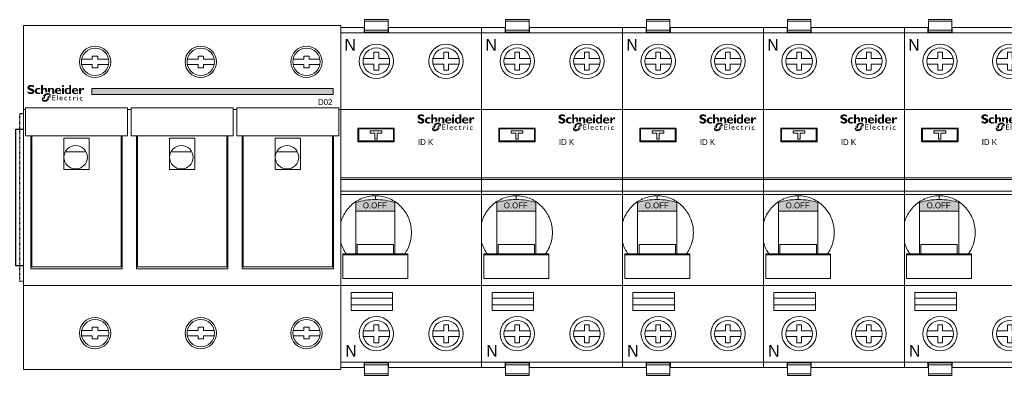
# Model space of a CAD drawing. Header units: millimetres. Extents: x 53896 to 55996, y -16755 to -13785.
# Tile 5 of 24: x 54168 to 54420, y -15260 to -15169. Entities that reach past the tile are written whole.
import ezdxf
from ezdxf.enums import TextEntityAlignment as Align

# ---------------------------------------------------------------- set-up
doc = ezdxf.new("R2010")
doc.units = ezdxf.units.MM
doc.header["$MEASUREMENT"] = 0
doc.linetypes.add('POINTILLE', pattern=[0.2, 0.06, -0.14])
for name, color, linetype, lineweight in [('2DE_OBJ_Schneider-Apparatus', 7, 'Continuous', 18), ('2DE_OBJ_Schneider-Devices', 7, 'Continuous', 18), ('2DE_OBJ_Schneider-Logo', 112, 'Continuous', 0)]:
    doc.layers.add(name, color=color, linetype=linetype, lineweight=lineweight)
for name, color, linetype in [('CP_WIPEOUT', 254, 'Continuous'), ('LAYER1', 7, 'Continuous'), ('LAYER13', 7, 'Continuous'), ('LAYER19', 7, 'Continuous'), ('LAYER9', 7, 'Continuous')]:
    doc.layers.add(name, color=color, linetype=linetype)
doc.styles.add('CP_ATTR', font='arial.ttf')

# ---------------------------------------------------------------- blocks, each defined once
blk = doc.blocks.new('SYMBOLE_G')
at = {"layer": 'LAYER9', "color": 7, "width": 0.75}
blk.add_text('25', height=8, dxfattribs=at).set_placement((91, -1263), align=Align.CENTER)
blk = doc.blocks.new('__EDIGRA2__3468_G')
at = {"layer": 'LAYER13', "color": 7}
blk.add_lwpolyline([(35, -57), (467, -57), (467, -92), (35, -92)], close=True, dxfattribs=at)
at = {"layer": 'LAYER19', "color": 253, "linetype": 'POINTILLE'}
blk.add_lwpolyline([(36, -53), (468, -53), (468, -96), (36, -96)], close=True, dxfattribs=at)
blk = doc.blocks.new('Logo Schneider_2009')
for points in [[(1.62, 8.12), (1.87, 8.01), (2.17, 7.9), (2.51, 7.77), (2.73, 7.68), (2.98, 7.54), (3.16, 7.4), (3.26, 7.26), (3.3, 7.1), (3.29, 7.04), (3.24, 6.86), (3.13, 6.73), (2.95, 6.63), (2.72, 6.57), (2.41, 6.55), (2.37, 6.55), (2.18, 6.56), (1.97, 6.59), (1.76, 6.64), (1.55, 6.71), (1.32, 6.79), (1.09, 6.9), (0.85, 7.02), (0.61, 7.16), (0.36, 7.32), (0.36, 6.02), (0.45, 5.97), (0.69, 5.86), (0.93, 5.76), (1.16, 5.67), (1.4, 5.6), (1.63, 5.54), (1.86, 5.49), (2.08, 5.46), (2.31, 5.44), (2.53, 5.43), (2.63, 5.43), (2.89, 5.45), (3.15, 5.48), (3.38, 5.53), (3.61, 5.6), (3.82, 5.69), (4.02, 5.8), (4.2, 5.92), (4.3, 6), (4.47, 6.17), (4.6, 6.35), (4.71, 6.55), (4.79, 6.77), (4.83, 7.01), (4.85, 7.26), (4.84, 7.35), (4.82, 7.58), (4.76, 7.8), (4.68, 8.01), (4.56, 8.2), (4.42, 8.38), (4.25, 8.55), (4.04, 8.71), (3.98, 8.75), (3.84, 8.82), (3.67, 8.9), (3.45, 9), (3.2, 9.11), (2.9, 9.23), (2.57, 9.36), (2.35, 9.45), (2.1, 9.58), (1.91, 9.72), (1.8, 9.86), (1.77, 10.01), (1.77, 10.04), (1.82, 10.21), (1.93, 10.33), (2.11, 10.42), (2.36, 10.48), (2.67, 10.5), (2.7, 10.49), (2.88, 10.49), (3.07, 10.46), (3.28, 10.42), (3.51, 10.36), (3.75, 10.28), (4.01, 10.19), (4.28, 10.09), (4.57, 9.97), (4.57, 11.12), (4.4, 11.19), (4.16, 11.29), (3.91, 11.37), (3.67, 11.44), (3.44, 11.5), (3.2, 11.54), (2.97, 11.57), (2.75, 11.59), (2.53, 11.59), (2.44, 11.59), (2.17, 11.58), (1.91, 11.55), (1.67, 11.5), (1.45, 11.43), (1.24, 11.35), (1.05, 11.24), (0.87, 11.12), (0.83, 11.1), (0.65, 10.93), (0.5, 10.75), (0.39, 10.56), (0.3, 10.34), (0.25, 10.11), (0.24, 9.87), (0.24, 9.79), (0.26, 9.55), (0.32, 9.32), (0.4, 9.11), (0.51, 8.91), (0.65, 8.73), (0.82, 8.57), (1.02, 8.42), (1.09, 8.37), (1.22, 8.3), (1.4, 8.22)], [(8.85, 6.63), (8.6, 6.54), (8.33, 6.46), (8.09, 6.4), (7.89, 6.37), (7.71, 6.35), (7.69, 6.35), (7.44, 6.38), (7.21, 6.44), (7, 6.54), (6.83, 6.69), (6.68, 6.86), (6.58, 7.06), (6.51, 7.29), (6.49, 7.55), (6.51, 7.77), (6.55, 7.99), (6.63, 8.18), (6.73, 8.34), (6.87, 8.48), (7.04, 8.58), (7.25, 8.65), (7.48, 8.7), (7.75, 8.71), (7.86, 8.71), (8.1, 8.68), (8.33, 8.62), (8.56, 8.54), (8.79, 8.43), (8.79, 9.4), (8.62, 9.45), (8.38, 9.52), (8.13, 9.58), (7.9, 9.62), (7.66, 9.64), (7.44, 9.65), (7.28, 9.65), (7.03, 9.63), (6.79, 9.58), (6.56, 9.52), (6.34, 9.44), (6.14, 9.33), (5.95, 9.21), (5.77, 9.06), (5.73, 9.03), (5.57, 8.86), (5.43, 8.67), (5.32, 8.47), (5.23, 8.26), (5.17, 8.03), (5.13, 7.79), (5.12, 7.53), (5.12, 7.49), (5.14, 7.24), (5.18, 7), (5.25, 6.77), (5.34, 6.56), (5.46, 6.37), (5.6, 6.19), (5.77, 6.02), (5.89, 5.92), (6.07, 5.8), (6.27, 5.69), (6.48, 5.61), (6.71, 5.54), (6.95, 5.49), (7.2, 5.46), (7.47, 5.45), (7.65, 5.46), (7.87, 5.48), (8.1, 5.51), (8.34, 5.57), (8.59, 5.64), (8.85, 5.73)], [(12.28, 6.41), (12.16, 6.34), (12.16, 7.83), (12.14, 8.11), (12.08, 8.34), (11.98, 8.51), (11.84, 8.63), (11.65, 8.7), (11.51, 8.71), (11.33, 8.68), (11.14, 8.6), (10.96, 8.46), (10.77, 8.26), (10.65, 8.1), (10.65, 5.51), (9.38, 5.51), (9.38, 11.52), (10.65, 11.52), (10.65, 8.99), (10.67, 8.99), (10.84, 9.18), (11.03, 9.34), (11.22, 9.47), (11.43, 9.56), (11.65, 9.62), (11.87, 9.65), (11.95, 9.65), (12.21, 9.64), (12.45, 9.59), (12.66, 9.5), (12.86, 9.39), (12.97, 9.3), (13.12, 9.13), (13.24, 8.95), (13.34, 8.74), (13.4, 8.51), (13.43, 8.26), (13.43, 8.1), (13.43, 6.86), (13.26, 6.83), (13.14, 6.79), (13.01, 6.75), (12.89, 6.71), (12.77, 6.66), (12.64, 6.6), (12.52, 6.54), (12.4, 6.48)], [(14.3, 6.84), (14.15, 6.86), (14.04, 6.86), (14.04, 9.57), (15.32, 9.57), (15.32, 9), (15.5, 9.19), (15.69, 9.35), (15.89, 9.47), (16.1, 9.56), (16.32, 9.62), (16.55, 9.65), (16.63, 9.65), (16.89, 9.64), (17.13, 9.58), (17.34, 9.5), (17.54, 9.38), (17.61, 9.32), (17.77, 9.16), (17.9, 8.99), (18, 8.78), (18.07, 8.56), (18.11, 8.31), (18.12, 8.1), (18.12, 5.51), (16.85, 5.51), (16.85, 8), (16.82, 8.28), (16.76, 8.49), (16.64, 8.65), (16.49, 8.76), (16.28, 8.8), (16.2, 8.81), (16.02, 8.78), (15.84, 8.7), (15.66, 8.55), (15.48, 8.36), (15.32, 8.14), (15.32, 6.4), (15.28, 6.44), (15.18, 6.52), (15.07, 6.59), (14.96, 6.65), (14.84, 6.71), (14.71, 6.75), (14.58, 6.79), (14.44, 6.82)], [(36.55, 8.09), (36.69, 8.25), (36.84, 8.36), (37, 8.43), (37.16, 8.46), (37.24, 8.45), (37.44, 8.4), (37.67, 8.31), (37.93, 8.16), (38.28, 9.3), (38.07, 9.44), (37.83, 9.56), (37.62, 9.63), (37.44, 9.65), (37.41, 9.65), (37.23, 9.63), (37.06, 9.57), (36.89, 9.47), (36.73, 9.33), (36.57, 9.16), (36.42, 8.95), (36.28, 8.7), (36.14, 8.42), (36.12, 8.42), (36.12, 9.59), (34.85, 9.59), (34.85, 5.53), (36.12, 5.53), (36.12, 7.28), (36.14, 7.33), (36.27, 7.63), (36.41, 7.88)], [(17.35, 4.39), (18.84, 4.39), (18.84, 4.85), (16.85, 4.85), (16.85, 1.32), (18.88, 1.32), (18.88, 1.79), (17.35, 1.79), (17.35, 2.89), (18.79, 2.89), (18.79, 3.33), (17.35, 3.33)], [(20.41, 4.85), (19.96, 4.85), (19.96, 1.32), (20.41, 1.32)], [(26.21, 3.69), (26.05, 3.7), (25.97, 3.7), (25.79, 3.68), (25.62, 3.63), (25.47, 3.57), (25.34, 3.48), (25.22, 3.36), (25.15, 3.27), (25.06, 3.13), (25, 2.98), (24.95, 2.82), (24.92, 2.64), (24.91, 2.45), (24.92, 2.37), (24.94, 2.19), (24.98, 2.02), (25.04, 1.87), (25.13, 1.73), (25.24, 1.6), (25.29, 1.56), (25.42, 1.46), (25.57, 1.38), (25.72, 1.32), (25.9, 1.29), (26.08, 1.28), (26.1, 1.28), (26.29, 1.29), (26.46, 1.32), (26.62, 1.36), (26.77, 1.42), (26.77, 1.87), (26.65, 1.82), (26.48, 1.76), (26.31, 1.73), (26.16, 1.72), (25.99, 1.73), (25.83, 1.76), (25.69, 1.82), (25.58, 1.9), (25.49, 2.01), (25.43, 2.14), (25.39, 2.3), (25.38, 2.48), (25.38, 2.61), (25.42, 2.78), (25.48, 2.94), (25.57, 3.07), (25.61, 3.11), (25.75, 3.2), (25.9, 3.26), (26.08, 3.28), (26.09, 3.28), (26.24, 3.26), (26.39, 3.22), (26.56, 3.14), (26.73, 3.04), (26.73, 3.53), (26.72, 3.53), (26.54, 3.61), (26.37, 3.66)], [(29.47, 3.65), (28.74, 3.65), (28.74, 4.14), (27.88, 3.29), (27.88, 3.24), (28.27, 3.24), (28.27, 2.01), (28.28, 1.89), (28.31, 1.73), (28.36, 1.59), (28.45, 1.48), (28.55, 1.39), (28.69, 1.33), (28.85, 1.29), (29.03, 1.28), (29.09, 1.28), (29.25, 1.31), (29.42, 1.36), (29.59, 1.44), (29.59, 1.87), (29.55, 1.85), (29.38, 1.77), (29.22, 1.72), (29.06, 1.7), (28.98, 1.71), (28.84, 1.77), (28.76, 1.88), (28.74, 2.05), (28.74, 3.24), (29.47, 3.24)], [(32.08, 3.51), (31.94, 3.53), (31.87, 3.52), (31.75, 3.48), (31.63, 3.4), (31.51, 3.29), (31.38, 3.13), (31.26, 2.94), (31.26, 3.47), (30.8, 3.47), (30.8, 1.15), (31.26, 1.15), (31.26, 2.36), (31.26, 2.41), (31.29, 2.58), (31.34, 2.74), (31.43, 2.88), (31.52, 2.97), (31.66, 3.05), (31.82, 3.08), (31.94, 3.06), (32.09, 2.99), (32.25, 2.86), (32.49, 3.26), (32.39, 3.35), (32.23, 3.45)], [(35.5, 3.1), (35.42, 2.96), (35.35, 2.81), (35.31, 2.65), (35.28, 2.47), (35.27, 2.28), (35.27, 2.2), (35.29, 2.02), (35.33, 1.85), (35.4, 1.7), (35.48, 1.56), (35.59, 1.43), (35.64, 1.38), (35.78, 1.28), (35.92, 1.21), (36.08, 1.15), (36.25, 1.12), (36.44, 1.11), (36.45, 1.11), (36.64, 1.12), (36.82, 1.15), (36.98, 1.19), (37.13, 1.25), (37.13, 1.7), (37.01, 1.65), (36.83, 1.59), (36.67, 1.56), (36.52, 1.55), (36.34, 1.56), (36.18, 1.59), (36.05, 1.65), (35.93, 1.73), (35.85, 1.84), (35.78, 1.97), (35.75, 2.13), (35.73, 2.31), (35.74, 2.44), (35.78, 2.61), (35.84, 2.77), (35.93, 2.9), (35.97, 2.93), (36.1, 3.03), (36.26, 3.09), (36.44, 3.11), (36.44, 3.11), (36.59, 3.09), (36.75, 3.05), (36.91, 2.97), (37.08, 2.87), (37.08, 3.36), (37.08, 3.36), (36.9, 3.44), (36.73, 3.49), (36.57, 3.52), (36.41, 3.53), (36.33, 3.53), (36.14, 3.51), (35.98, 3.46), (35.83, 3.4), (35.7, 3.3), (35.58, 3.19)]]:
    blk.add_hatch(color=112).paths.add_polyline_path(points)
h = blk.add_hatch(color=112)
h.paths.add_polyline_path([(21.06, 9.64), (20.8, 9.65), (20.77, 9.65), (20.51, 9.64), (20.27, 9.6), (20.04, 9.55), (19.82, 9.47), (19.61, 9.36), (19.42, 9.23), (19.24, 9.08), (19.22, 9.06), (19.06, 8.89), (18.92, 8.7), (18.81, 8.49), (18.73, 8.28), (18.67, 8.05), (18.63, 7.81), (18.61, 7.56), (18.61, 7.53), (18.63, 7.28), (18.66, 7.03), (18.73, 6.81), (18.81, 6.59), (18.93, 6.4), (19.07, 6.21), (19.23, 6.04), (19.26, 6.02), (19.44, 5.88), (19.62, 5.76), (19.83, 5.66), (20.05, 5.58), (20.28, 5.52), (20.52, 5.48), (20.78, 5.45), (20.96, 5.45), (21.23, 5.46), (21.49, 5.48), (21.73, 5.53), (21.97, 5.58), (22.19, 5.66), (22.4, 5.75), (22.6, 5.86), (22.79, 5.98), (22.79, 6.77), (22.55, 6.61), (22.32, 6.48), (22.1, 6.38), (21.88, 6.29), (21.66, 6.24), (21.45, 6.21), (21.28, 6.2), (21.01, 6.21), (20.77, 6.25), (20.56, 6.32), (20.38, 6.43), (20.23, 6.55), (20.12, 6.71), (20.03, 6.89), (19.97, 7.11), (19.94, 7.34), (22.85, 7.34), (22.85, 7.61), (22.83, 7.86), (22.79, 8.1), (22.73, 8.32), (22.64, 8.53), (22.53, 8.73), (22.4, 8.91), (22.3, 9.02), (22.12, 9.19), (21.93, 9.33), (21.73, 9.44), (21.52, 9.53), (21.29, 9.6)])
h.paths.add_polyline_path([(21.08, 8.87), (21.28, 8.8), (21.45, 8.69), (21.58, 8.53), (21.67, 8.33), (21.72, 8.09), (21.73, 8), (19.97, 8), (20.01, 8.26), (20.09, 8.47), (20.2, 8.64), (20.36, 8.77), (20.55, 8.85), (20.81, 8.89)], flags=16)
h = blk.add_hatch(color=112)
h.paths.add_polyline_path([(23.78, 11.44), (23.57, 11.28), (23.57, 11.28), (23.4, 11.07), (23.29, 10.86), (23.26, 10.65), (23.27, 10.52), (23.35, 10.33), (23.51, 10.22), (23.75, 10.18), (23.77, 10.18), (23.98, 10.22), (24.19, 10.33), (24.4, 10.5), (24.57, 10.69), (24.67, 10.9), (24.71, 11.11), (24.7, 11.24), (24.62, 11.43), (24.46, 11.54), (24.22, 11.58), (24.21, 11.58), (23.99, 11.54)])
h.paths.add_polyline_path([(24.61, 9.57), (23.34, 9.57), (23.34, 5.51), (24.61, 5.51)])
h = blk.add_hatch(color=112)
h.paths.add_polyline_path([(28.16, 9.4), (27.93, 9.5), (27.69, 9.57), (27.46, 9.62), (27.22, 9.65), (27.1, 9.65), (26.85, 9.64), (26.61, 9.6), (26.38, 9.53), (26.17, 9.44), (25.97, 9.32), (25.79, 9.18), (25.69, 9.08), (25.55, 8.91), (25.42, 8.71), (25.32, 8.51), (25.24, 8.29), (25.19, 8.05), (25.15, 7.81), (25.14, 7.55), (25.15, 7.29), (25.19, 7.05), (25.25, 6.82), (25.33, 6.6), (25.43, 6.39), (25.56, 6.2), (25.69, 6.04), (25.86, 5.87), (26.05, 5.72), (26.25, 5.61), (26.46, 5.52), (26.69, 5.46), (26.93, 5.43), (27.04, 5.43), (27.29, 5.45), (27.52, 5.49), (27.74, 5.57), (27.95, 5.69), (28.15, 5.83), (28.16, 5.84), (28.16, 5.51), (29.44, 5.51), (29.44, 11.52), (28.16, 11.52)])
h.paths.add_polyline_path([(28.16, 8.58), (28.16, 6.63), (27.95, 6.47), (27.73, 6.36), (27.52, 6.3), (27.42, 6.3), (27.19, 6.31), (27, 6.37), (26.83, 6.46), (26.69, 6.59), (26.58, 6.76), (26.51, 6.96), (26.46, 7.2), (26.43, 7.52), (26.45, 7.81), (26.49, 8.06), (26.56, 8.28), (26.66, 8.45), (26.79, 8.59), (26.95, 8.7), (27.13, 8.77), (27.35, 8.8), (27.46, 8.81), (27.69, 8.78), (27.91, 8.71)], flags=16)
h = blk.add_hatch(color=112)
h.paths.add_polyline_path([(32.44, 9.64), (32.19, 9.65), (32.16, 9.65), (31.9, 9.64), (31.65, 9.6), (31.42, 9.55), (31.2, 9.47), (31, 9.36), (30.81, 9.23), (30.63, 9.08), (30.61, 9.06), (30.45, 8.89), (30.31, 8.7), (30.2, 8.49), (30.11, 8.28), (30.05, 8.05), (30.01, 7.81), (30, 7.56), (30, 7.53), (30.01, 7.28), (30.05, 7.03), (30.11, 6.81), (30.2, 6.59), (30.32, 6.4), (30.45, 6.21), (30.62, 6.04), (30.64, 6.02), (30.82, 5.88), (31.01, 5.76), (31.21, 5.66), (31.43, 5.58), (31.66, 5.52), (31.91, 5.48), (32.17, 5.45), (32.35, 5.45), (32.62, 5.46), (32.88, 5.48), (33.12, 5.53), (33.35, 5.58), (33.58, 5.66), (33.79, 5.75), (33.98, 5.86), (34.18, 5.98), (34.18, 6.77), (33.94, 6.61), (33.71, 6.48), (33.49, 6.38), (33.26, 6.29), (33.05, 6.24), (32.83, 6.21), (32.67, 6.2), (32.4, 6.21), (32.16, 6.25), (31.95, 6.32), (31.77, 6.43), (31.62, 6.55), (31.5, 6.71), (31.41, 6.89), (31.36, 7.11), (31.33, 7.34), (34.23, 7.34), (34.24, 7.61), (34.22, 7.86), (34.18, 8.1), (34.11, 8.32), (34.03, 8.53), (33.92, 8.73), (33.79, 8.91), (33.69, 9.02), (33.51, 9.19), (33.32, 9.33), (33.12, 9.44), (32.91, 9.53), (32.68, 9.6)])
h.paths.add_polyline_path([(32.47, 8.87), (32.67, 8.8), (32.84, 8.69), (32.96, 8.53), (33.05, 8.33), (33.11, 8.09), (33.12, 8), (31.35, 8), (31.39, 8.26), (31.47, 8.47), (31.59, 8.64), (31.74, 8.77), (31.93, 8.85), (32.19, 8.89)], flags=16)
h = blk.add_hatch(color=112)
h.paths.add_polyline_path([(11.79, 5.39), (11.67, 5.31), (11.55, 5.21), (11.44, 5.12), (11.32, 5.01), (11.21, 4.9), (11.19, 4.88), (11.09, 4.78), (10.99, 4.68), (10.89, 4.58), (10.8, 4.47), (10.72, 4.36), (10.63, 4.25), (11.4, 4.25), (11.23, 3.74), (10.31, 3.74), (10.26, 3.63), (10.19, 3.51), (10.14, 3.4), (10.09, 3.26), (11.16, 3.26), (10.99, 2.76), (9.93, 2.76), (9.9, 2.61), (9.88, 2.47), (9.86, 2.33), (9.85, 2.19), (9.85, 2.1), (9.86, 1.95), (9.87, 1.8), (9.89, 1.66), (9.92, 1.52), (9.96, 1.39), (10.01, 1.27), (10.07, 1.15), (10.14, 1.04), (10.22, 0.93), (10.3, 0.83), (10.34, 0.8), (10.43, 0.71), (10.53, 0.64), (10.64, 0.56), (10.75, 0.5), (10.87, 0.45), (11, 0.41), (11.13, 0.37), (11.27, 0.34), (11.42, 0.33), (11.57, 0.32), (11.68, 0.31), (11.81, 0.32), (11.94, 0.32), (12.06, 0.34), (12.19, 0.35), (12.32, 0.37), (12.44, 0.4), (12.57, 0.43), (12.69, 0.47), (12.82, 0.51), (12.94, 0.56), (13.06, 0.61), (13.18, 0.66), (13.31, 0.72), (13.43, 0.79), (13.55, 0.86), (13.67, 0.94), (13.79, 1.02), (13.91, 1.1), (14.02, 1.19), (14.14, 1.29), (14.26, 1.39), (14.37, 1.49), (14.47, 1.58), (14.57, 1.68), (14.67, 1.78), (14.77, 1.89), (14.86, 2), (14.95, 2.1), (15.04, 2.21), (15.11, 2.32), (14.12, 2.32), (14.27, 2.82), (15.42, 2.82), (15.48, 2.94), (15.54, 3.07), (15.6, 3.2), (15.63, 3.3), (14.38, 3.3), (14.44, 3.51), (14.52, 3.8), (15.78, 3.8), (15.79, 3.83), (15.81, 3.97), (15.83, 4.11), (15.84, 4.25), (15.85, 4.38), (15.85, 4.4), (15.84, 4.55), (15.83, 4.7), (15.8, 4.84), (15.77, 4.97), (15.73, 5.1), (15.68, 5.22), (15.61, 5.34), (15.54, 5.45), (15.46, 5.55), (15.37, 5.65), (15.28, 5.74), (15.18, 5.82), (15.07, 5.89), (14.96, 5.95), (14.84, 6.01), (14.71, 6.05), (14.58, 6.09), (14.44, 6.12), (14.3, 6.14), (14.15, 6.15), (14, 6.16), (13.89, 6.16), (13.76, 6.15), (13.64, 6.14), (13.51, 6.12), (13.38, 6.1), (13.25, 6.08), (13.13, 6.05), (13, 6.01), (12.88, 5.97), (12.76, 5.93), (12.63, 5.88), (12.51, 5.82), (12.39, 5.76), (12.27, 5.7), (12.15, 5.63), (12.03, 5.56), (11.91, 5.48)])
h.paths.add_polyline_path([(12.61, 4.51), (12.73, 4.62), (12.86, 4.71), (12.97, 4.79), (13.09, 4.85), (13.22, 4.9), (13.35, 4.93), (13.48, 4.96), (13.63, 4.98), (13.77, 4.98), (15.01, 4.98), (14.85, 4.25), (14.1, 4.25), (14, 4.23), (13.93, 4.14), (13.77, 3.51), (13.52, 2.59), (13.48, 2.46), (13.43, 2.34), (13.36, 2.22), (13.28, 2.12), (13.19, 2.01), (13.08, 1.92), (12.98, 1.84), (12.87, 1.76), (12.75, 1.69), (12.62, 1.64), (12.5, 1.59), (12.37, 1.55), (12.23, 1.52), (12.09, 1.5), (11.93, 1.49), (10.68, 1.49), (10.88, 2.29), (11.66, 2.29), (11.79, 2.33), (11.85, 2.38), (11.91, 2.47), (12.14, 3.51), (12.22, 3.83), (12.25, 3.93), (12.3, 4.06), (12.36, 4.18), (12.43, 4.29), (12.52, 4.41)], flags=16)
h = blk.add_hatch(color=112)
h.paths.add_polyline_path([(22.74, 3.7), (22.56, 3.69), (22.39, 3.65), (22.24, 3.59), (22.1, 3.5), (21.98, 3.39), (21.97, 3.38), (21.86, 3.25), (21.78, 3.11), (21.72, 2.96), (21.68, 2.79), (21.66, 2.61), (21.66, 2.52), (21.67, 2.34), (21.7, 2.17), (21.75, 2.01), (21.82, 1.86), (21.91, 1.71), (21.97, 1.65), (22.08, 1.52), (22.21, 1.43), (22.36, 1.35), (22.52, 1.31), (22.7, 1.28), (22.78, 1.28), (22.96, 1.29), (23.13, 1.31), (23.29, 1.36), (23.45, 1.42), (23.61, 1.5), (23.71, 1.56), (23.71, 2), (23.54, 1.9), (23.38, 1.82), (23.21, 1.76), (23.06, 1.73), (22.9, 1.72), (22.72, 1.73), (22.57, 1.77), (22.44, 1.84), (22.33, 1.93), (22.24, 2.05), (22.17, 2.2), (22.13, 2.37), (22.12, 2.42), (23.75, 2.42), (23.75, 2.63), (23.72, 2.82), (23.69, 2.99), (23.64, 3.14), (23.57, 3.28), (23.49, 3.39), (23.4, 3.49), (23.29, 3.57), (23.16, 3.63), (23.03, 3.67), (22.87, 3.7)])
h.paths.add_polyline_path([(22.75, 3.31), (22.92, 3.29), (23.06, 3.23), (23.16, 3.14), (23.23, 3.01), (23.28, 2.85), (23.29, 2.73), (22.12, 2.73), (22.17, 2.91), (22.24, 3.06), (22.34, 3.17), (22.46, 3.25), (22.61, 3.29)], flags=16)
h = blk.add_hatch(color=112)
h.paths.add_polyline_path([(34.08, 4.39), (33.96, 4.43), (33.79, 4.38), (33.69, 4.3), (33.61, 4.17), (33.62, 4.02), (33.67, 3.95), (33.78, 3.9), (33.94, 3.97), (34.05, 4.04), (34.13, 4.17), (34.13, 4.32)])
h.paths.add_polyline_path([(34.1, 3.47), (33.65, 3.47), (33.65, 1.15), (34.1, 1.15)])
blk = doc.blocks.new('Schneider Electric-logo')
at = {"color": 3, "xscale": 45.60207954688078, "yscale": 45.60207954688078, "zscale": 45.60207954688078}
blk.add_blockref('Logo Schneider_2009', (2560, 1257), dxfattribs=at)
blk = doc.blocks.new('SE_logo')
at = {"xscale": 0.2, "yscale": 0.2, "zscale": 0.2}
blk.add_blockref('Schneider Electric-logo', (-516.3, -249.2), dxfattribs=at)
blk = doc.blocks.new('2d_rozbezp_d02_3p_se14_50kdzrj')
blk.add_wipeout([(0, 44), (81, 44), (81, -44), (0, -44)]).dxf.layer = 'CP_WIPEOUT'
at = {"lineweight": 0}
h = blk.add_hatch(color=112, dxfattribs=at)
h.dxf.hatch_style = 1
h.paths.add_polyline_path([(79.09, 27.92), (17.41, 27.92), (17.41, 26.37), (79.09, 26.37)])
for p, q in [((0, 44), (81, 44)), ((17.55, 35.4), (14.82, 35.4)), ((17.55, 36.2), (18.95, 36.2)), ((17.55, 36.2), (17.55, 35.4)), ((18.95, 35.4), (18.95, 36.2)), ((21.68, 35.4), (18.95, 35.4)), ((44.55, 35.4), (41.82, 35.4)), ((44.55, 36.2), (45.95, 36.2)), ((44.55, 36.2), (44.55, 35.4)), ((45.95, 35.4), (45.95, 36.2)), ((48.68, 35.4), (45.95, 35.4)), ((71.55, 35.4), (68.82, 35.4)), ((71.55, 36.2), (72.95, 36.2)), ((71.55, 36.2), (71.55, 35.4)), ((72.95, 35.4), (72.95, 36.2)), ((75.68, 35.4), (72.95, 35.4)), ((14.82, 34), (17.55, 34)), ((17.55, 34), (17.55, 33.2)), ((18.95, 33.2), (17.55, 33.2)), ((18.95, 33.2), (18.95, 34)), ((18.95, 34), (21.68, 34)), ((41.82, 34), (44.55, 34)), ((44.55, 34), (44.55, 33.2)), ((45.95, 33.2), (44.55, 33.2)), ((45.95, 33.2), (45.95, 34)), ((45.95, 34), (48.68, 34)), ((68.82, 34), (71.55, 34)), ((71.55, 34), (71.55, 33.2)), ((72.95, 33.2), (71.55, 33.2)), ((72.95, 33.2), (72.95, 34)), ((72.95, 34), (75.68, 34)), ((0.5, 22.91), (26.5, 22.91)), ((0.5, 22.91), (0.5, 15.81)), ((26.5, 22.91), (26.5, 15.81)), ((27.5, 22.91), (53.5, 22.91)), ((27.5, 22.91), (27.5, 15.81)), ((53.5, 22.91), (53.5, 15.81)), ((54.5, 22.91), (80.5, 22.91)), ((54.5, 22.91), (54.5, 15.81)), ((80.5, 22.91), (80.5, 15.81)), ((26.5, 22.5), (27.5, 22.5)), ((53.5, 22.5), (54.5, 22.5)), ((0.5, 15.81), (26.5, 15.81)), ((1.85, -18.27), (1.85, 15.81)), ((2.1, -17.7), (2.1, 15.81)), ((16.75, 15.2), (10.25, 15.2)), ((10.25, 15.2), (10.25, 7.2)), ((16.75, 7.2), (16.75, 15.2)), ((24.9, -17.7), (24.9, 15.81)), ((25.15, -18.27), (25.15, 15.81)), ((27.5, 15.81), (53.5, 15.81)), ((28.85, -18.27), (28.85, 15.81)), ((29.1, -17.7), (29.1, 15.81)), ((43.75, 15.2), (37.25, 15.2)), ((37.25, 15.2), (37.25, 7.2)), ((43.75, 7.2), (43.75, 15.2)), ((51.9, -17.7), (51.9, 15.81)), ((52.15, -18.27), (52.15, 15.81)), ((54.5, 15.81), (80.5, 15.81)), ((55.85, -18.27), (55.85, 15.81)), ((56.1, -17.7), (56.1, 15.81)), ((70.75, 15.2), (64.25, 15.2)), ((64.25, 15.2), (64.25, 7.2)), ((70.75, 7.2), (70.75, 15.2)), ((78.9, -17.7), (78.9, 15.81)), ((79.15, -18.27), (79.15, 15.81)), ((2.1, 11.7), (1.85, 11.7)), ((15.95, 11.7), (10.65, 11.7)), ((25.15, 11.7), (24.9, 11.7)), ((29.1, 11.7), (28.85, 11.7)), ((42.95, 11.7), (37.65, 11.7)), ((52.15, 11.7), (51.9, 11.7)), ((56.1, 11.7), (55.85, 11.7)), ((69.95, 11.7), (64.65, 11.7)), ((79.15, 11.7), (78.9, 11.7)), ((10.25, 7.2), (16.75, 7.2)), ((37.25, 7.2), (43.75, 7.2)), ((64.25, 7.2), (70.75, 7.2)), ((2.1, -2.01), (1.85, -2.01)), ((25.15, -2.01), (24.9, -2.01)), ((29.1, -2.01), (28.85, -2.01)), ((52.15, -2.01), (51.9, -2.01)), ((56.1, -2.01), (55.85, -2.01)), ((79.15, -2.01), (78.9, -2.01)), ((2.1, -16.99), (1.85, -16.99)), ((25.15, -16.99), (24.9, -16.99)), ((29.1, -16.99), (28.85, -16.99)), ((52.15, -16.99), (51.9, -16.99)), ((56.1, -16.99), (55.85, -16.99)), ((79.15, -16.99), (78.9, -16.99)), ((25.15, -17.7), (1.85, -17.7)), ((1.85, -18.27), (25.15, -18.27)), ((52.15, -17.7), (28.85, -17.7)), ((28.85, -18.27), (52.15, -18.27)), ((79.15, -17.7), (55.85, -17.7)), ((55.85, -18.27), (79.15, -18.27)), ((0, -22.5), (81, -22.5)), ((17.55, -34), (14.82, -34)), ((17.55, -33.2), (18.95, -33.2)), ((17.55, -33.2), (17.55, -34)), ((18.95, -34), (18.95, -33.2)), ((21.68, -34), (18.95, -34)), ((44.55, -34), (41.82, -34)), ((44.55, -33.2), (45.95, -33.2)), ((44.55, -33.2), (44.55, -34)), ((45.95, -34), (45.95, -33.2)), ((48.68, -34), (45.95, -34)), ((71.55, -34), (68.82, -34)), ((71.55, -33.2), (72.95, -33.2)), ((71.55, -33.2), (71.55, -34)), ((72.95, -34), (72.95, -33.2)), ((75.68, -34), (72.95, -34)), ((14.82, -35.4), (17.55, -35.4)), ((17.55, -35.4), (17.55, -36.2)), ((18.95, -36.2), (17.55, -36.2)), ((18.95, -36.2), (18.95, -35.4)), ((18.95, -35.4), (21.68, -35.4)), ((41.82, -35.4), (44.55, -35.4)), ((44.55, -35.4), (44.55, -36.2)), ((45.95, -36.2), (44.55, -36.2)), ((45.95, -36.2), (45.95, -35.4)), ((45.95, -35.4), (48.68, -35.4)), ((68.82, -35.4), (71.55, -35.4)), ((71.55, -35.4), (71.55, -36.2)), ((72.95, -36.2), (71.55, -36.2)), ((72.95, -36.2), (72.95, -35.4)), ((72.95, -35.4), (75.68, -35.4)), ((0, -44), (81, -44))]:
    blk.add_line(p, q, dxfattribs=at)
for points in [[(0, -44), (0, 44)], [(81, -44), (81, 44)], [(0, 22.5), (0.5, 22.5)], [(80.5, 22.5), (81, 22.5)]]:
    blk.add_lwpolyline(points, dxfattribs=at)
at = {"color": 112, "lineweight": 0}
blk.add_lwpolyline([(17.41, 27.92), (79.09, 27.92), (79.09, 26.37), (17.41, 26.37)], close=True, dxfattribs=at)
at = {"lineweight": 0}
for centre, radius in [((18.25, 34.7), 4), ((18.25, 34.7), 3.5), ((45.25, 34.7), 4), ((45.25, 34.7), 3.5), ((72.25, 34.7), 4), ((72.25, 34.7), 3.5), ((13.3, 10.3), 3), ((40.3, 10.3), 3), ((67.3, 10.3), 3), ((18.25, -34.7), 4), ((18.25, -34.7), 3.5), ((45.25, -34.7), 4), ((45.25, -34.7), 3.5), ((72.25, -34.7), 4), ((72.25, -34.7), 3.5)]:
    blk.add_circle(centre, radius, dxfattribs=at)
at = {"layer": '2DE_OBJ_Schneider-Logo', "lineweight": 0, "xscale": 0.04182049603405, "yscale": 0.04182049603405, "zscale": 0.04182049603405}
blk.add_blockref('SE_logo', (1.08, 24.28), dxfattribs=at)
at = {"style": 'CP_ATTR', "flags": 9}
for tag, p in [('NAME', (0, 0.01)), ('ARTICLE', (0, 0.01)), ('PRODUCT-TYPE', (0, 0.01)), ('ORDER-NO', (0, 0.01)), ('PRODUCER', (0, 0.01)), ('CHARACTER', (0, 0.01)), ('FUNCTION', (0, 0.01)), ('MARK3', (0, 0.01)), ('VOLTAGE', (0, 0)), ('POWER', (0, 0)), ('POWER_LOSSES', (0, 0)), ('NUMBER_OF_POLES', (0, 0)), ('IP', (0, 0)), ('LINK', (0, 0)), ('OTHER', (0, 0)), ('MARK2', (0.01, 0.01)), ('CURRENT', (0.01, 0.01)), ('TEXT_01', (0.01, 0)), ('NUMBER', (0.01, 0)), ('GROUP', (0.01, 0))]:
    blk.add_attdef(tag, text='', height=0.0005, dxfattribs=at).set_placement(p, align=Align.MIDDLE_LEFT)
at = {"linetype": 'ByBlock', "style": 'CP_ATTR', "flags": 9}
blk.add_attdef('WEIGHT', text='', height=0.0005, dxfattribs=at).set_placement((0, 0), align=Align.MIDDLE_LEFT)
at = {"layer": '2DE_OBJ_Schneider-Logo', "color": 253, "linetype": 'Continuous', "lineweight": 0}
blk.add_text('D02', height=1.5, dxfattribs=at).set_placement((75.2, 23.66))
blk = doc.blocks.new('2d_roz_iid_2p_se4_5zcjj1a')
blk.add_wipeout([(0, 43.5), (6.1, 43.5), (6.1, 45.5), (12.1, 45.5), (12.1, 43.5), (36, 43.5), (36, -43.5), (12.1, -43.5), (12.1, -45.5), (6.1, -45.5), (6.1, -43.5), (0, -43.5)]).dxf.layer = 'CP_WIPEOUT'
at = {"lineweight": 0}
h = blk.add_hatch(color=112, dxfattribs=at)
h.dxf.hatch_style = 1
edge = h.paths.add_edge_path()
edge.add_line((3.85, -1.29), (3.85, -3.51))
edge.add_line((3.85, -3.51), (13.85, -3.51))
edge.add_line((13.85, -3.51), (13.85, -1.28))
edge.add_ellipse((8.85, -7.08), major_axis=(10.65, 0.01), ratio=0.616685, start_angle=61.9633, end_angle=89.8826)
edge.add_ellipse((8.85, -7.08), major_axis=(10.64, 0.01), ratio=0.617268, start_angle=89.8806, end_angle=117.975)
for p, q in [((6.1, 45.5), (6.1, 42.1)), ((12.1, 45.5), (6.1, 45.5)), ((12.1, 45.5), (12.1, 42.1)), ((0, -43.5), (0, 43.5)), ((0, 43.5), (6.1, 43.5)), ((6, 43.5), (6, 42.1)), ((12.1, 45.1), (6.1, 45.1)), ((12.1, 42.8), (6.1, 42.8)), ((36, 43.5), (12.1, 43.5)), ((12.2, 43.5), (12.2, 42.1)), ((36, -43.5), (36, 43.5)), ((0, 42.1), (36, 42.1)), ((12.1, 42.3), (6.1, 42.3)), ((5.77, 35.55), (8.5, 35.55)), ((9.7, 37.15), (8.5, 37.15)), ((8.5, 37.15), (8.5, 35.55)), ((9.7, 35.55), (9.7, 37.15)), ((12.43, 35.55), (9.7, 35.55)), ((23.57, 35.55), (26.3, 35.55)), ((27.5, 37.15), (26.3, 37.15)), ((26.3, 37.15), (26.3, 35.55)), ((27.5, 35.55), (27.5, 37.15)), ((30.23, 35.55), (27.5, 35.55)), ((5.77, 34.15), (8.5, 34.15)), ((8.5, 34.15), (8.5, 32.55)), ((9.7, 32.55), (9.7, 34.15)), ((12.43, 34.15), (9.7, 34.15)), ((23.57, 34.15), (26.3, 34.15)), ((26.3, 34.15), (26.3, 32.55)), ((27.5, 32.55), (27.5, 34.15)), ((30.23, 34.15), (27.5, 34.15)), ((8.5, 32.55), (9.7, 32.55)), ((26.3, 32.55), (27.5, 32.55)), ((0, 22.5), (36, 22.5)), ((4.38, 17.74), (4.59, 17.53)), ((4.38, 17.74), (13.68, 17.74)), ((4.38, 14.24), (4.38, 17.74)), ((13.46, 17.53), (13.68, 17.74)), ((13.68, 14.24), (13.68, 17.74)), ((4.59, 14.46), (4.59, 17.53)), ((10.53, 17.09), (7.53, 17.09)), ((7.53, 16.49), (7.53, 17.09)), ((8.73, 16.49), (7.53, 16.49)), ((8.73, 14.89), (8.73, 16.49)), ((9.33, 14.89), (9.33, 16.49)), ((10.53, 16.49), (9.33, 16.49)), ((10.53, 16.49), (10.53, 17.09)), ((13.46, 14.46), (13.46, 17.53)), ((4.38, 14.24), (4.59, 14.46)), ((4.38, 14.24), (13.68, 14.24)), ((9.33, 14.89), (8.73, 14.89)), ((13.46, 14.46), (13.68, 14.24)), ((36, 5), (0, 5)), ((36, 4.6), (0, 4.6)), ((0, 1.62), (36, 1.62)), ((0, 0.8), (36, 0.8)), ((8.86, -0.51), (8.86, 0.43)), ((3.85, -1.29), (3.85, -14.38)), ((13.85, -1.28), (13.85, -14.38)), ((3.85, -3.51), (13.85, -3.51)), ((4.2, -12.05), (13.5, -12.05)), ((4.2, -12.05), (4.2, -14.38)), ((13.5, -12.05), (13.5, -14.38)), ((17.15, -14.38), (0.55, -14.38)), ((0.55, -20.72), (0.55, -14.38)), ((0.55, -14.69), (17.15, -14.69)), ((17.15, -20.72), (17.15, -14.38)), ((0, -22.5), (36, -22.5)), ((17.15, -20.72), (0.55, -20.72)), ((2.65, -28.9), (2.65, -24.3)), ((2.65, -24.3), (13.25, -24.3)), ((13.25, -28.9), (13.25, -24.3)), ((2.65, -25.75), (13.25, -25.75)), ((2.65, -27.45), (13.25, -27.45)), ((2.65, -28.9), (13.25, -28.9)), ((9.7, -32.55), (8.5, -32.55)), ((8.5, -32.55), (8.5, -34.15)), ((9.7, -34.15), (9.7, -32.55)), ((27.5, -32.55), (26.3, -32.55)), ((26.3, -32.55), (26.3, -34.15)), ((27.5, -34.15), (27.5, -32.55)), ((5.77, -34.15), (8.5, -34.15)), ((12.43, -34.15), (9.7, -34.15)), ((23.57, -34.15), (26.3, -34.15)), ((30.23, -34.15), (27.5, -34.15)), ((5.77, -35.55), (8.5, -35.55)), ((8.5, -35.55), (8.5, -37.15)), ((8.5, -37.15), (9.7, -37.15)), ((9.7, -37.15), (9.7, -35.55)), ((12.43, -35.55), (9.7, -35.55)), ((23.57, -35.55), (26.3, -35.55)), ((26.3, -35.55), (26.3, -37.15)), ((26.3, -37.15), (27.5, -37.15)), ((27.5, -37.15), (27.5, -35.55)), ((30.23, -35.55), (27.5, -35.55)), ((0, -42.1), (36, -42.1)), ((6, -42.1), (6, -43.5)), ((6.1, -45.5), (6.1, -42.1)), ((12.1, -42.3), (6.1, -42.3)), ((12.1, -45.5), (12.1, -42.1)), ((12.2, -42.1), (12.2, -43.5)), ((0, -43.5), (6.1, -43.5)), ((12.1, -42.8), (6.1, -42.8)), ((12.1, -45.1), (6.1, -45.1)), ((12.1, -43.5), (36, -43.5)), ((12.1, -45.5), (6.1, -45.5))]:
    blk.add_line(p, q, dxfattribs=at)
for points in [[(4.59, 17.53), (13.46, 17.53)], [(4.59, 14.46), (13.46, 14.46)]]:
    blk.add_lwpolyline(points, dxfattribs=at)
for centre, radius in [((9.1, 34.85), 4.4), ((9.1, 34.85), 3.4), ((26.9, 34.85), 4.4), ((26.9, 34.85), 3.4), ((9.1, -34.85), 4.4), ((9.1, -34.85), 3.4), ((26.9, -34.85), 4.4), ((26.9, -34.85), 3.4)]:
    blk.add_circle(centre, radius, dxfattribs=at)
for start_param, end_param in [(1.570796, 2.060485), (1.084002, 1.570796)]:
    blk.add_ellipse((8.86, -7.1), major_axis=(10.66, 0), ratio=0.617793, start_param=start_param, end_param=end_param, dxfattribs=at)
for points, knots in [([(0, -6.36), (0.15, -5.82), (0.56, -4.75), (1.46, -3.26), (2.61, -1.98), (3.98, -0.93), (5.5, -0.16), (7.14, 0.32), (8.27, 0.43), (8.85, 0.43)], [0.5895785, 0.5895785, 0.5895785, 0.5895785, 0.6470588, 0.7058824, 0.7647059, 0.8235294, 0.8823529, 0.9411765, 1, 1, 1, 1]), ([(16.35, -14.38), (16.63, -13.98), (17.19, -13.05), (17.77, -11.52), (18.09, -9.8), (18.09, -8.08), (17.77, -6.37), (17.16, -4.75), (16.24, -3.25), (15.09, -1.97), (13.72, -0.92), (12.21, -0.15), (10.56, 0.33), (9.43, 0.43), (8.85, 0.43)], [0.3024528, 0.3024528, 0.3024528, 0.3024528, 0.3529412, 0.4117647, 0.4705882, 0.5294118, 0.5882353, 0.6470588, 0.7058824, 0.7647059, 0.8235294, 0.8823529, 0.9411765, 1, 1, 1, 1]), ([(1.37, -14.39), (1.09, -13.99), (0.54, -13.07), (0.16, -12.07), (0, -11.52)], [0.3024528, 0.3024528, 0.3024528, 0.3024528, 0.3529412, 0.4114543, 0.4114543, 0.4114543, 0.4114543])]:
    blk.add_open_spline(points, degree=3, knots=knots, dxfattribs=at)
at = {"layer": '2DE_OBJ_Schneider-Logo', "lineweight": 0, "xscale": 0.04182049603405, "yscale": 0.04182049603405, "zscale": 0.04182049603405}
blk.add_blockref('SE_logo', (19.73, 16.75), dxfattribs=at)
at = {"linetype": 'Continuous', "lineweight": 0}
for p in [(0.98, 37.56), (1.18, -40.76)]:
    blk.add_text('N', height=3, dxfattribs=at).set_placement(p)
at = {"color": 114, "linetype": 'Continuous', "lineweight": 0}
blk.add_text('O.OFF', height=1.5, dxfattribs=at).set_placement((5.66, -2.76))
at = {"style": 'CP_ATTR', "flags": 9}
for tag, p in [('NAME', (0, 0.01)), ('ARTICLE', (0, 0.01)), ('PRODUCT-TYPE', (0, 0.01)), ('ORDER-NO', (0, 0.01)), ('PRODUCER', (0, 0.01)), ('CHARACTER', (0, 0.01)), ('FUNCTION', (0, 0.01)), ('MARK3', (0, 0.01)), ('VOLTAGE', (0, 0)), ('POWER', (0, 0)), ('POWER_LOSSES', (0, 0)), ('NUMBER_OF_POLES', (0, 0)), ('IP', (0, 0)), ('LINK', (0, 0)), ('OTHER', (0, 0)), ('MARK2', (0.01, 0.01)), ('CURRENT', (0.01, 0.01)), ('TEXT_01', (0.01, 0)), ('NUMBER', (0.01, 0)), ('GROUP', (0.01, 0))]:
    blk.add_attdef(tag, text='', height=0.0005, dxfattribs=at).set_placement(p, align=Align.MIDDLE_LEFT)
at = {"linetype": 'ByBlock', "style": 'CP_ATTR', "flags": 9}
blk.add_attdef('WEIGHT', text='', height=0.0005, dxfattribs=at).set_placement((0, 0), align=Align.MIDDLE_LEFT)
at = {"layer": '2DE_OBJ_Schneider-Logo', "color": 253, "linetype": 'Continuous', "lineweight": 0}
blk.add_text('ID K', height=1.5, dxfattribs=at).set_placement((19.74, 13.43))

msp = doc.modelspace()

# ---------------------------------------------------------------- block references
at = {"layer": 'LAYER1'}
for name, p in [('SYMBOLE_G', (54084.14, -13925.12)), ('__EDIGRA2__3468_G', (54132.14, -15140.12))]:
    msp.add_blockref(name, p, dxfattribs=at)

# ---------------------------------------------------------------- next in the draw order: block references
at = {"layer": '2DE_OBJ_Schneider-Devices'}
msp.add_blockref('2d_rozbezp_d02_3p_se14_50kdzrj', (54169.14, -15214.62), dxfattribs=at)

# ---------------------------------------------------------------- next in the draw order: block references
at = {"layer": '2DE_OBJ_Schneider-Apparatus'}
msp.add_blockref('2d_roz_iid_2p_se4_5zcjj1a', (54250.14, -15214.62), dxfattribs=at)

# ---------------------------------------------------------------- next in the draw order: block references
msp.add_blockref('2d_roz_iid_2p_se4_5zcjj1a', (54286.14, -15214.62), dxfattribs=at)

# ---------------------------------------------------------------- next in the draw order: block references
msp.add_blockref('2d_roz_iid_2p_se4_5zcjj1a', (54322.14, -15214.62), dxfattribs=at)

# ---------------------------------------------------------------- next in the draw order: block references
msp.add_blockref('2d_roz_iid_2p_se4_5zcjj1a', (54358.14, -15214.62), dxfattribs=at)

# ---------------------------------------------------------------- next in the draw order: block references
msp.add_blockref('2d_roz_iid_2p_se4_5zcjj1a', (54394.14, -15214.62), dxfattribs=at)

doc.saveas('drawing.dxf')
